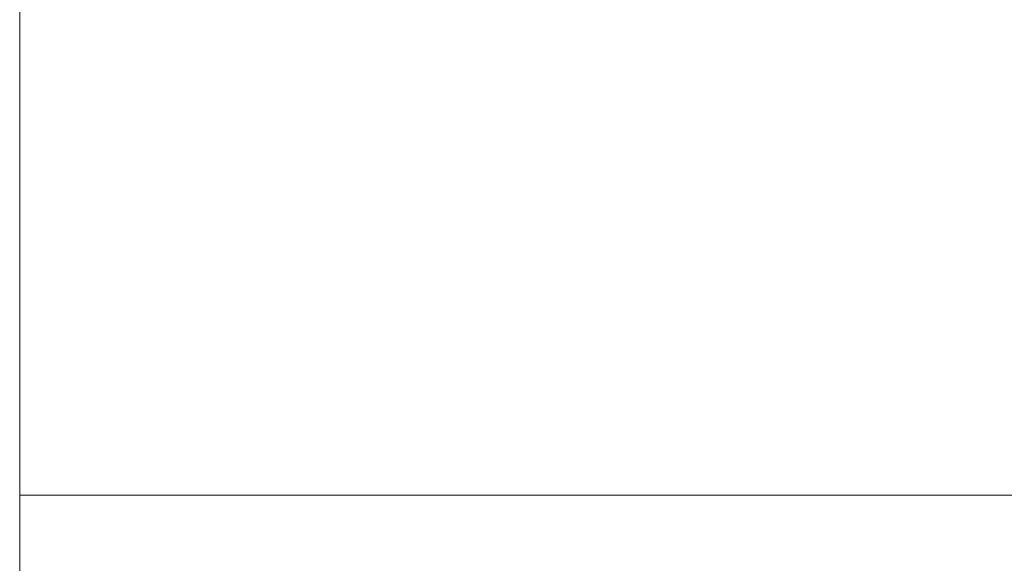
# Model space of a CAD drawing. Header units: centimetres. Extents: x -17.4 to 18.6, y -81.9 to -79.9.
# Tile 2 of 148: x -17.42 to -17.2794, y -80.4998 to -80.4221. Entities that reach past the tile are written whole.
import ezdxf

# ---------------------------------------------------------------- set-up
doc = ezdxf.new("R2010")
doc.units = ezdxf.units.CM
doc.header["$LTSCALE"] = 2.54
doc.layers.add('Lucido design-1', color=7, linetype='Continuous')

# ---------------------------------------------------------------- blocks, each defined once
blk = doc.blocks.new('Gruppo-9-1')
at = {"color": 178, "linetype": 'Continuous', "lineweight": 9}
for points, invisible_edges in [([(-17.42, -80.49007, 653.3258), (-17.42, -80.41972, 653.31801), (-17.42, -80.41938, 653.31798), (-17.42, -80.49007, 653.3258)], 12), ([(-17.42, -80.42016, 653.09836), (-17.42, -80.49007, 653.3258), (-17.42, -80.41938, 653.31798), (-17.42, -80.42016, 653.09836)], 15), ([(-17.42, -80.42016, 653.09836), (-17.42, -81.87016, 653.09836), (-17.42, -80.49007, 653.3258), (-17.42, -80.42016, 653.09836)], 14), ([(-17.42, -81.87016, 653.09836), (-17.42, -81.87016, 653.69341), (-17.42, -80.49007, 653.3258), (-17.42, -81.87016, 653.09836)], 12)]:
    blk.add_3dface(points, dxfattribs=dict(at, invisible_edges=invisible_edges))
for points in [[(18.58108, -80.41972, 653.31801), (-17.42, -80.41972, 653.31801), (-17.42, -80.49007, 653.3258), (18.58108, -80.49007, 653.3258)], [(18.58108, -81.87016, 653.09836), (-17.42, -81.87016, 653.09836), (-17.42, -80.42016, 653.09836), (18.58108, -80.42016, 653.09836)], [(18.58108, -80.49007, 653.3258), (-17.42, -80.49007, 653.3258), (-17.42, -81.87016, 653.69341), (18.58108, -81.87016, 653.69341)]]:
    blk.add_3dface(points, dxfattribs=at)

msp = doc.modelspace()

# ---------------------------------------------------------------- block references
at = {"layer": 'Lucido design-1', "color": 12, "true_color": 0xbb0000}
msp.add_blockref('Gruppo-9-1', (0, 0), dxfattribs=at)

doc.saveas('drawing.dxf')
